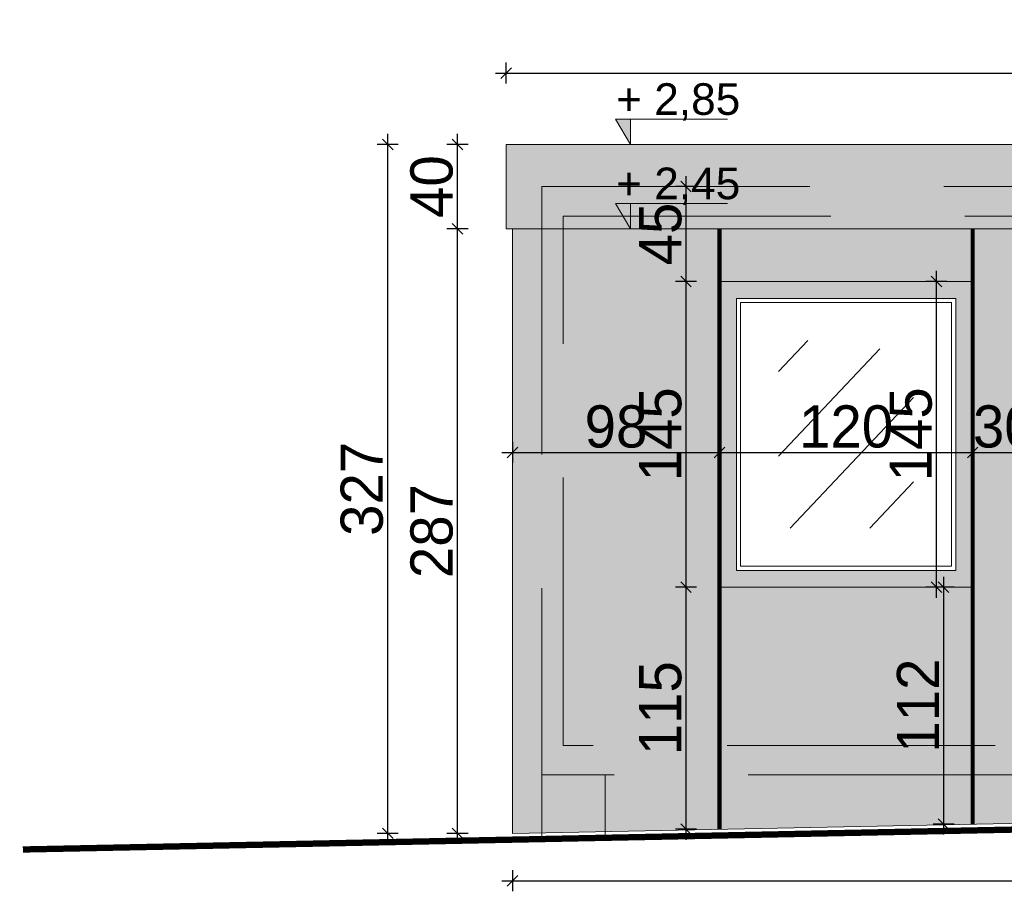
# Model space of a CAD drawing. Header units: millimetres. Extents: x 1962 to 3194, y -795 to -219.
# Tile 253 of 256: x 2843.74 to 2848.41, y -476.48 to -472.35. Entities that reach past the tile are written whole.
import ezdxf

# ---------------------------------------------------------------- set-up
doc = ezdxf.new("R2010")
doc.units = ezdxf.units.MM
doc.linetypes.add('HIDDEN', pattern=[9.525, 6.35, -3.175])
doc.layers.get('0').update_dxf_attribs({"lineweight": 5})
doc.layers.get('Defpoints').update_dxf_attribs({"lineweight": 9})
for name, color, linetype, lineweight in [('A_elewacje kolorystyka', 252, 'Continuous', 9), ('A_hidden', 137, 'HIDDEN', 9), ('A_koty wysokośc.', 53, 'Continuous', 9), ('A_obiekty trybuny', 126, 'Continuous', 9), ('A_przekrojowe', 42, 'Continuous', 9), ('A_widok', 142, 'Continuous', 9), ('A_wymiary kasetony elewacyjne', 64, 'Continuous', 9)]:
    doc.layers.add(name, color=color, linetype=linetype, lineweight=lineweight)
doc.styles.get("Standard").update_dxf_attribs({"font": 'arial.ttf'})
doc.styles.add('wymiary pzt', font='txt')
doc.dimstyles.new('wymiary detale', dxfattribs={"dimtxt": 0.2, "dimasz": 0.05, "dimexe": 0.05, "dimexo": 0, "dimgap": 0.02, "dimtad": 1, "dimdec": 0, "dimlfac": 100, "dimzin": 0, "dimtxsty": 'wymiary pzt', "dimblk": 'OBLIQUE', "dimcen": 0.1, "dimdle": 0.05, "dimadec": 1, "dimazin": 0, "dimtfac": 1, "dimtmove": 0, "dimatfit": 3, "dimfxl": 0, "dimarcsym": 0})

# ---------------------------------------------------------------- blocks, each defined once
blk = doc.blocks.new('zw$CA91')
at = {"layer": 'A_koty wysokośc.'}
h = blk.add_hatch(color=256, dxfattribs=at)
h.dxf.hatch_style = 1
h.paths.add_polyline_path([(-0.448, 0.753), (0, 0), (0, 0.753)])
blk.add_lwpolyline([(2.874, 0.753), (-0.448, 0.753), (0, 0), (0, 0.753)], dxfattribs=at)
blk = doc.blocks.new('_Oblique')
at = {"color": 0, "linetype": 'ByBlock', "lineweight": -2}
blk.add_line((-0.5, -0.5), (0.5, 0.5), dxfattribs=at)
blk = doc.blocks.new('*D333')
at = {"layer": 'A_wymiary kasetony elewacyjne', "color": 0, "lineweight": -2}
for p, q in [((2846.0776, -474.3488), (2846.0776, -474.4488)), ((2847.0596, -474.3488), (2847.0596, -474.4488)), ((2846.0276, -474.3988), (2847.1096, -474.3988))]:
    blk.add_line(p, q, dxfattribs=at)
at = {"layer": 'Defpoints', "color": 0}
for p in [(2846.0776, -473.338), (2847.0596, -473.338), (2847.0596, -474.3988)]:
    blk.add_point(p, dxfattribs=at)
at = {"layer": 'A_wymiary kasetony elewacyjne', "color": 0, "lineweight": -2, "xscale": 0.05, "yscale": 0.05, "zscale": 0.05, "rotation": 180}
blk.add_blockref('_Oblique', (2846.0776, -474.3988), dxfattribs=at)
at = {"layer": 'A_wymiary kasetony elewacyjne', "color": 0, "lineweight": -2, "xscale": 0.05, "yscale": 0.05, "zscale": 0.05}
blk.add_blockref('_Oblique', (2847.0596, -474.3988), dxfattribs=at)
at = {"layer": 'A_wymiary kasetony elewacyjne', "color": 0, "insert": (2846.5686, -474.2768), "char_height": 0.2, "attachment_point": 5, "style": 'wymiary pzt'}
blk.add_mtext('98', dxfattribs=at)
blk = doc.blocks.new('*D334')
at = {"layer": 'A_wymiary kasetony elewacyjne', "color": 0, "lineweight": -2}
for p, q in [((2847.0596, -474.3488), (2847.0596, -474.4488)), ((2848.2596, -474.3488), (2848.2596, -474.4488)), ((2847.0096, -474.3988), (2848.3096, -474.3988))]:
    blk.add_line(p, q, dxfattribs=at)
at = {"layer": 'Defpoints', "color": 0}
for p in [(2847.0596, -473.338), (2848.2596, -473.338), (2848.2596, -474.3988)]:
    blk.add_point(p, dxfattribs=at)
at = {"layer": 'A_wymiary kasetony elewacyjne', "color": 0, "lineweight": -2, "xscale": 0.05, "yscale": 0.05, "zscale": 0.05, "rotation": 180}
blk.add_blockref('_Oblique', (2847.0596, -474.3988), dxfattribs=at)
at = {"layer": 'A_wymiary kasetony elewacyjne', "color": 0, "lineweight": -2, "xscale": 0.05, "yscale": 0.05, "zscale": 0.05}
blk.add_blockref('_Oblique', (2848.2596, -474.3988), dxfattribs=at)
at = {"layer": 'A_wymiary kasetony elewacyjne', "color": 0, "insert": (2847.6596, -474.2768), "char_height": 0.2, "attachment_point": 5, "style": 'wymiary pzt'}
blk.add_mtext('120', dxfattribs=at)
blk = doc.blocks.new('*D335')
at = {"layer": 'A_wymiary kasetony elewacyjne', "color": 0, "lineweight": -2}
for p, q in [((2848.2596, -474.3488), (2848.2596, -474.4488)), ((2848.5596, -474.3488), (2848.5596, -474.4488)), ((2848.2096, -474.3988), (2848.6096, -474.3988))]:
    blk.add_line(p, q, dxfattribs=at)
at = {"layer": 'Defpoints', "color": 0}
for p in [(2848.2596, -473.338), (2848.5596, -473.338), (2848.5596, -474.3988)]:
    blk.add_point(p, dxfattribs=at)
at = {"layer": 'A_wymiary kasetony elewacyjne', "color": 0, "lineweight": -2, "xscale": 0.05, "yscale": 0.05, "zscale": 0.05, "rotation": 180}
blk.add_blockref('_Oblique', (2848.2596, -474.3988), dxfattribs=at)
at = {"layer": 'A_wymiary kasetony elewacyjne', "color": 0, "lineweight": -2, "xscale": 0.05, "yscale": 0.05, "zscale": 0.05}
blk.add_blockref('_Oblique', (2848.5596, -474.3988), dxfattribs=at)
at = {"layer": 'A_wymiary kasetony elewacyjne', "color": 0, "insert": (2848.4096, -474.2768), "char_height": 0.2, "attachment_point": 5, "style": 'wymiary pzt'}
blk.add_mtext('30', dxfattribs=at)
blk = doc.blocks.new('*D545')
at = {"layer": 'A_wymiary kasetony elewacyjne', "color": 0, "lineweight": -2}
for p, q in [((2845.8174, -476.2553), (2845.8174, -473.288)), ((2845.8674, -473.338), (2845.7674, -473.338)), ((2845.8674, -476.2053), (2845.7674, -476.2053))]:
    blk.add_line(p, q, dxfattribs=at)
at = {"layer": 'Defpoints', "color": 0}
for p in [(2845.8174, -473.338), (2846.0776, -473.338), (2846.0776, -476.2053)]:
    blk.add_point(p, dxfattribs=at)
at = {"layer": 'A_wymiary kasetony elewacyjne', "color": 0, "lineweight": -2, "xscale": 0.05, "yscale": 0.05, "zscale": 0.05}
for p, rotation in [((2845.8174, -473.338), 90), ((2845.8174, -476.2053), 270)]:
    blk.add_blockref('_Oblique', p, dxfattribs=dict(at, rotation=rotation))
at = {"layer": 'A_wymiary kasetony elewacyjne', "color": 0, "insert": (2845.6953, -474.7716), "char_height": 0.2, "attachment_point": 5, "rotation": 90, "style": 'wymiary pzt'}
blk.add_mtext('287', dxfattribs=at)
blk = doc.blocks.new('*D546')
at = {"layer": 'A_wymiary kasetony elewacyjne', "color": 0, "lineweight": -2}
for p, q in [((2845.8174, -473.388), (2845.8174, -472.888)), ((2845.8674, -472.938), (2845.7674, -472.938)), ((2845.8674, -473.338), (2845.7674, -473.338))]:
    blk.add_line(p, q, dxfattribs=at)
at = {"layer": 'Defpoints', "color": 0}
for p in [(2845.8174, -472.938), (2846.0476, -472.938), (2846.0476, -473.338)]:
    blk.add_point(p, dxfattribs=at)
at = {"layer": 'A_wymiary kasetony elewacyjne', "color": 0, "lineweight": -2, "xscale": 0.05, "yscale": 0.05, "zscale": 0.05}
for p, rotation in [((2845.8174, -472.938), 90), ((2845.8174, -473.338), 270)]:
    blk.add_blockref('_Oblique', p, dxfattribs=dict(at, rotation=rotation))
at = {"layer": 'A_wymiary kasetony elewacyjne', "color": 0, "insert": (2845.6953, -473.138), "char_height": 0.2, "attachment_point": 5, "rotation": 90, "style": 'wymiary pzt'}
blk.add_mtext('40', dxfattribs=at)
blk = doc.blocks.new('*D547')
at = {"layer": 'A_wymiary kasetony elewacyjne', "color": 0, "lineweight": -2}
for p, q in [((2845.4865, -476.2553), (2845.4865, -472.888)), ((2845.5365, -472.938), (2845.4365, -472.938)), ((2845.5365, -476.2053), (2845.4365, -476.2053))]:
    blk.add_line(p, q, dxfattribs=at)
at = {"layer": 'Defpoints', "color": 0}
for p in [(2845.4865, -472.938), (2846.0776, -472.938), (2846.0776, -476.2053)]:
    blk.add_point(p, dxfattribs=at)
at = {"layer": 'A_wymiary kasetony elewacyjne', "color": 0, "lineweight": -2, "xscale": 0.05, "yscale": 0.05, "zscale": 0.05}
for p, rotation in [((2845.4865, -472.938), 90), ((2845.4865, -476.2053), 270)]:
    blk.add_blockref('_Oblique', p, dxfattribs=dict(at, rotation=rotation))
at = {"layer": 'A_wymiary kasetony elewacyjne', "color": 0, "insert": (2845.3645, -474.5716), "char_height": 0.2, "attachment_point": 5, "rotation": 90, "style": 'wymiary pzt'}
blk.add_mtext('327', dxfattribs=at)
blk = doc.blocks.new('*D551')
at = {"layer": 'A_wymiary kasetony elewacyjne', "color": 0, "lineweight": -2}
for p, q in [((2846.9008, -476.2356), (2846.9008, -474.988)), ((2846.9508, -475.038), (2846.8508, -475.038)), ((2846.9508, -476.1856), (2846.8508, -476.1856))]:
    blk.add_line(p, q, dxfattribs=at)
at = {"layer": 'Defpoints', "color": 0}
for p in [(2846.9008, -475.038), (2847.0596, -475.038), (2847.0596, -476.1856)]:
    blk.add_point(p, dxfattribs=at)
at = {"layer": 'A_wymiary kasetony elewacyjne', "color": 0, "lineweight": -2, "xscale": 0.05, "yscale": 0.05, "zscale": 0.05}
for p, rotation in [((2846.9008, -475.038), 89.99999999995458), ((2846.9008, -476.1856), 269.9999999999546)]:
    blk.add_blockref('_Oblique', p, dxfattribs=dict(at, rotation=rotation))
at = {"layer": 'A_wymiary kasetony elewacyjne', "color": 0, "insert": (2846.7798, -475.6118), "char_height": 0.2, "attachment_point": 5, "rotation": 90, "style": 'wymiary pzt'}
blk.add_mtext('115', dxfattribs=at)
blk = doc.blocks.new('*D552')
at = {"layer": 'A_wymiary kasetony elewacyjne', "color": 0, "lineweight": -2}
for p, q in [((2846.9008, -475.088), (2846.9008, -473.538)), ((2846.9508, -473.588), (2846.8508, -473.588)), ((2846.9508, -475.038), (2846.8508, -475.038))]:
    blk.add_line(p, q, dxfattribs=at)
at = {"layer": 'Defpoints', "color": 0}
for p in [(2846.9008, -473.588), (2847.0596, -473.588), (2847.0596, -475.038)]:
    blk.add_point(p, dxfattribs=at)
at = {"layer": 'A_wymiary kasetony elewacyjne', "color": 0, "lineweight": -2, "xscale": 0.05, "yscale": 0.05, "zscale": 0.05}
for p, rotation in [((2846.9008, -473.588), 89.9999999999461), ((2846.9008, -475.038), 269.9999999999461)]:
    blk.add_blockref('_Oblique', p, dxfattribs=dict(at, rotation=rotation))
at = {"layer": 'A_wymiary kasetony elewacyjne', "color": 0, "insert": (2846.7798, -474.313), "char_height": 0.2, "attachment_point": 5, "rotation": 90, "style": 'wymiary pzt'}
blk.add_mtext('145', dxfattribs=at)
blk = doc.blocks.new('*D553')
at = {"layer": 'A_wymiary kasetony elewacyjne', "color": 0, "lineweight": -2}
for p, q in [((2846.9008, -473.638), (2846.9008, -473.088)), ((2846.9508, -473.138), (2846.8508, -473.138)), ((2846.9508, -473.588), (2846.8508, -473.588))]:
    blk.add_line(p, q, dxfattribs=at)
at = {"layer": 'Defpoints', "color": 0}
for p in [(2846.9008, -473.138), (2847.0596, -473.138), (2847.0596, -473.588)]:
    blk.add_point(p, dxfattribs=at)
at = {"layer": 'A_wymiary kasetony elewacyjne', "color": 0, "lineweight": -2, "xscale": 0.05, "yscale": 0.05, "zscale": 0.05}
for p, rotation in [((2846.9008, -473.138), 89.9999999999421), ((2846.9008, -473.588), 269.9999999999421)]:
    blk.add_blockref('_Oblique', p, dxfattribs=dict(at, rotation=rotation))
at = {"layer": 'A_wymiary kasetony elewacyjne', "color": 0, "insert": (2846.7798, -473.363), "char_height": 0.2, "attachment_point": 5, "rotation": 90, "style": 'wymiary pzt'}
blk.add_mtext('45', dxfattribs=at)
blk = doc.blocks.new('*D554')
at = {"layer": 'A_wymiary kasetony elewacyjne', "color": 0, "lineweight": -2}
for p, q in [((2848.1217, -474.988), (2848.1217, -476.2115)), ((2848.1717, -475.038), (2848.0717, -475.038)), ((2848.1717, -476.1615), (2848.0717, -476.1615))]:
    blk.add_line(p, q, dxfattribs=at)
at = {"layer": 'Defpoints', "color": 0}
for p in [(2848.2596, -475.038), (2848.1217, -476.1615), (2848.2596, -476.1615)]:
    blk.add_point(p, dxfattribs=at)
at = {"layer": 'A_wymiary kasetony elewacyjne', "color": 0, "lineweight": -2, "xscale": 0.05, "yscale": 0.05, "zscale": 0.05}
for p, rotation in [((2848.1217, -475.038), 89.99999999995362), ((2848.1217, -476.1615), 269.9999999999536)]:
    blk.add_blockref('_Oblique', p, dxfattribs=dict(at, rotation=rotation))
at = {"layer": 'A_wymiary kasetony elewacyjne', "color": 0, "insert": (2848.0006, -475.5997), "char_height": 0.2, "attachment_point": 5, "rotation": 90, "style": 'wymiary pzt'}
blk.add_mtext('112', dxfattribs=at)
blk = doc.blocks.new('*D648')
at = {"layer": 'A_wymiary kasetony elewacyjne', "color": 0, "lineweight": -2}
for p, q in [((2846.0476, -472.6497), (2846.0476, -472.5497)), ((2861.0616, -472.6497), (2861.0616, -472.5497)), ((2845.9976, -472.5997), (2861.1116, -472.5997))]:
    blk.add_line(p, q, dxfattribs=at)
at = {"layer": 'Defpoints', "color": 0}
for p in [(2861.0616, -472.5997), (2846.0476, -472.938), (2861.0616, -472.938)]:
    blk.add_point(p, dxfattribs=at)
at = {"layer": 'A_wymiary kasetony elewacyjne', "color": 0, "lineweight": -2, "xscale": 0.05, "yscale": 0.05, "zscale": 0.05}
for p, rotation in [((2846.0476, -472.5997), 180.0000000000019), ((2861.0616, -472.5997), 1.952310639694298e-12)]:
    blk.add_blockref('_Oblique', p, dxfattribs=dict(at, rotation=rotation))
at = {"layer": 'A_wymiary kasetony elewacyjne', "color": 0, "insert": (2853.5546, -472.4776), "char_height": 0.2, "attachment_point": 5, "style": 'wymiary pzt'}
blk.add_mtext('1501', dxfattribs=at)
blk = doc.blocks.new('*D649')
at = {"layer": 'A_wymiary kasetony elewacyjne', "color": 0, "lineweight": -2}
for p, q in [((2846.0776, -476.3802), (2846.0776, -476.4802)), ((2861.0316, -476.3802), (2861.0316, -476.4802)), ((2846.0276, -476.4302), (2861.0816, -476.4302))]:
    blk.add_line(p, q, dxfattribs=at)
at = {"layer": 'Defpoints', "color": 0}
for p in [(2846.0776, -476.2053), (2861.0316, -476.2053), (2861.0316, -476.4302)]:
    blk.add_point(p, dxfattribs=at)
at = {"layer": 'A_wymiary kasetony elewacyjne', "color": 0, "lineweight": -2, "xscale": 0.05, "yscale": 0.05, "zscale": 0.05}
for p, rotation in [((2846.0776, -476.4302), 180.0000000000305), ((2861.0316, -476.4302), 3.049112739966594e-11)]:
    blk.add_blockref('_Oblique', p, dxfattribs=dict(at, rotation=rotation))
at = {"layer": 'A_wymiary kasetony elewacyjne', "color": 0, "insert": (2853.5546, -476.3081), "char_height": 0.2, "attachment_point": 5, "style": 'wymiary pzt'}
blk.add_mtext('1495', dxfattribs=at)
blk = doc.blocks.new('*D1236')
at = {"layer": 'A_wymiary kasetony elewacyjne', "color": 0, "lineweight": -2}
for p, q in [((2848.0879, -475.088), (2848.0879, -473.538)), ((2848.1379, -473.588), (2848.0379, -473.588)), ((2848.1379, -475.038), (2848.0379, -475.038))]:
    blk.add_line(p, q, dxfattribs=at)
at = {"layer": 'Defpoints', "color": 0}
for p in [(2848.0879, -473.588), (2848.2604, -473.588), (2848.2604, -475.038)]:
    blk.add_point(p, dxfattribs=at)
at = {"layer": 'A_wymiary kasetony elewacyjne', "color": 0, "lineweight": -2, "xscale": 0.05, "yscale": 0.05, "zscale": 0.05}
for p, rotation in [((2848.0879, -473.588), 90.00000000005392), ((2848.0879, -475.038), 270.0000000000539)]:
    blk.add_blockref('_Oblique', p, dxfattribs=dict(at, rotation=rotation))
at = {"layer": 'A_wymiary kasetony elewacyjne', "color": 0, "insert": (2847.9669, -474.313), "char_height": 0.2, "attachment_point": 5, "rotation": 90, "style": 'wymiary pzt'}
blk.add_mtext('145', dxfattribs=at)

msp = doc.modelspace()

# ---------------------------------------------------------------- hatches: boundary and pattern name
at = {"layer": 'A_elewacje kolorystyka'}
h = msp.add_hatch(color=256, dxfattribs=at)
h.dxf.hatch_style = 1
h.paths.add_polyline_path([(2846.0476, -472.938), (2861.0616, -472.938), (2861.0616, -473.338), (2861.0316, -473.338), (2860.6956, -473.338), (2860.5556, -473.338), (2858.1376, -473.338), (2857.9976, -473.338), (2846.5536, -473.338), (2846.4136, -473.338), (2846.0776, -473.338), (2846.0476, -473.338)])
h = msp.add_hatch(color=9, dxfattribs=at)
h.dxf.hatch_style = 1
h.paths.add_polyline_path([(2851.1796, -473.588), (2851.1796, -475.788), (2851.1796, -475.9707), (2851.1796, -476.1029), (2852.1256, -476.0839), (2852.2756, -476.0809), (2852.2756, -473.338), (2851.1796, -473.338)])
h.paths.add_polyline_path([(2852.2756, -476.0809), (2852.4256, -476.0779), (2853.3716, -476.0589), (2853.3716, -475.9385), (2853.3716, -475.788), (2853.3716, -473.588), (2853.3716, -473.338), (2852.2756, -473.338)])
h.paths.add_polyline_path([(2846.0776, -476.2053), (2846.2176, -476.2025), (2847.0596, -476.1856), (2847.0596, -475.038), (2847.0596, -473.588), (2847.0596, -473.338), (2846.0776, -473.338)])
h.paths.add_polyline_path([(2857.4916, -473.588), (2857.4916, -475.038), (2857.4916, -475.9762), (2858.2436, -475.9611), (2858.4916, -475.9562), (2858.4916, -473.338), (2857.4916, -473.338)])
h.paths.add_polyline_path([(2859.4916, -475.9361), (2859.8948, -475.928), (2860.4916, -475.916), (2860.4916, -473.338), (2859.4916, -473.338)])
h.paths.add_polyline_path([(2858.4916, -475.9562), (2858.5436, -475.9551), (2859.4916, -475.9361), (2859.4916, -473.338), (2858.4916, -473.338)])
h.paths.add_polyline_path([(2860.4916, -475.916), (2860.8916, -475.908), (2861.0316, -475.9052), (2861.0316, -473.338), (2860.4916, -473.338)])
h.paths.add_polyline_path([(2848.2596, -476.1615), (2848.2596, -475.038), (2847.0596, -475.038), (2847.0596, -476.1856)])
h.paths.add_polyline_path([(2849.7596, -476.1314), (2849.7596, -475.038), (2848.5596, -475.038), (2848.5596, -476.1555)])
h.paths.add_polyline_path([(2849.7596, -473.588), (2849.7596, -475.038), (2849.7596, -476.1314), (2850.1596, -476.1234), (2850.1596, -475.9707), (2850.1596, -475.788), (2850.1596, -473.588), (2850.1596, -473.338), (2849.7596, -473.338)])
h.paths.add_polyline_path([(2854.3916, -473.588), (2854.3916, -475.788), (2854.3916, -475.9385), (2854.3916, -476.0384), (2854.7916, -476.0304), (2854.7916, -475.038), (2854.7916, -473.588), (2854.7916, -473.338), (2854.3916, -473.338)])
h.paths.add_polyline_path([(2855.9916, -476.0063), (2855.9916, -475.038), (2854.7916, -475.038), (2854.7916, -476.0304)])
h.paths.add_polyline_path([(2857.4916, -475.9762), (2857.4916, -475.038), (2856.2916, -475.038), (2856.2916, -476.0003)])
h.paths.add_polyline_path([(2848.2596, -473.588), (2848.2596, -475.038), (2848.2596, -476.1615), (2848.5596, -476.1555), (2848.5596, -475.038), (2848.5596, -473.588), (2848.5596, -473.338), (2848.2596, -473.338)])
h.paths.add_polyline_path([(2855.9916, -473.588), (2855.9916, -475.038), (2855.9916, -476.0063), (2856.2916, -476.0003), (2856.2916, -475.038), (2856.2916, -473.588), (2856.2916, -473.338), (2855.9916, -473.338)])
h.paths.add_polyline_path([(2847.0596, -473.588), (2848.2596, -473.588), (2848.2596, -473.338), (2847.0596, -473.338)])
h.paths.add_polyline_path([(2856.2916, -473.588), (2857.4916, -473.588), (2857.4916, -473.338), (2856.2916, -473.338)])
h.paths.add_polyline_path([(2848.5596, -473.588), (2849.7596, -473.588), (2849.7596, -473.338), (2848.5596, -473.338)])
h.paths.add_polyline_path([(2854.7916, -473.588), (2855.9916, -473.588), (2855.9916, -473.338), (2854.7916, -473.338)])
h.paths.add_polyline_path([(2850.1596, -473.588), (2851.1796, -473.588), (2851.1796, -473.338), (2850.1596, -473.338)])
h.paths.add_polyline_path([(2853.3716, -473.588), (2854.3916, -473.588), (2854.3916, -473.338), (2853.3716, -473.338)])
h = msp.add_hatch(color=251, dxfattribs=at)
h.dxf.hatch_style = 1
h.paths.add_polyline_path([(2850.1596, -473.588), (2851.1796, -473.588), (2851.1796, -475.788), (2851.1196, -475.788), (2851.1196, -473.648), (2850.2196, -473.648), (2850.2196, -475.788), (2850.1596, -475.788)])
h.paths.add_polyline_path([(2853.3716, -475.788), (2853.3716, -473.588), (2854.3916, -473.588), (2854.3916, -475.788), (2854.3316, -475.788), (2854.3316, -473.648), (2853.4316, -473.648), (2853.4316, -475.788)])
h.paths.add_polyline_path([(2851.1196, -475.788), (2851.1196, -473.648), (2850.2196, -473.648), (2850.2196, -475.788)])
h.paths.add_polyline_path([(2850.2596, -475.708), (2850.2596, -473.688), (2851.0796, -473.688), (2851.0796, -475.708)], flags=16)
h.paths.add_polyline_path([(2850.2896, -474.718), (2850.2896, -475.678), (2851.0496, -475.678), (2851.0496, -474.718)], flags=0)
h.paths.add_polyline_path([(2850.2896, -474.658), (2850.2896, -473.718), (2851.0496, -473.718), (2851.0496, -474.658)], flags=0)
h.paths.add_polyline_path([(2850.8792, -474.668), (2850.8792, -474.698), (2851.0292, -474.698), (2851.0292, -474.668)], flags=0)
h.paths.add_polyline_path([(2854.3316, -475.788), (2854.3316, -473.648), (2853.4316, -473.648), (2853.4316, -475.788)])
h.paths.add_polyline_path([(2853.4716, -475.708), (2853.4716, -473.688), (2854.2916, -473.688), (2854.2916, -475.708)], flags=16)
h.paths.add_polyline_path([(2853.5016, -475.678), (2853.5016, -474.718), (2854.2616, -474.718), (2854.2616, -475.678)], flags=0)
h.paths.add_polyline_path([(2853.5016, -473.718), (2853.5016, -474.658), (2854.2616, -474.658), (2854.2616, -473.718)], flags=0)
h.paths.add_polyline_path([(2853.522, -474.668), (2853.522, -474.698), (2853.672, -474.698), (2853.672, -474.668)], flags=0)
h.paths.add_polyline_path([(2847.0596, -473.588), (2847.0596, -475.038), (2848.2596, -475.038), (2848.2596, -473.588)])
h.paths.add_polyline_path([(2847.1396, -473.668), (2847.1396, -474.958), (2848.1796, -474.958), (2848.1796, -473.668)], flags=16)
h.paths.add_polyline_path([(2847.1596, -473.688), (2847.1596, -474.938), (2848.1596, -474.938), (2848.1596, -473.688)], flags=0)
h.paths.add_polyline_path([(2848.5596, -473.588), (2848.5596, -475.038), (2849.7596, -475.038), (2849.7596, -473.588)])
h.paths.add_polyline_path([(2848.6396, -473.668), (2848.6396, -474.958), (2849.6796, -474.958), (2849.6796, -473.668)], flags=16)
h.paths.add_polyline_path([(2848.6596, -473.688), (2848.6596, -474.938), (2849.6596, -474.938), (2849.6596, -473.688)], flags=0)
h.paths.add_polyline_path([(2854.7916, -475.038), (2854.7916, -473.588), (2855.9916, -473.588), (2855.9916, -475.038)])
h.paths.add_polyline_path([(2854.8716, -473.668), (2854.8716, -474.958), (2855.9116, -474.958), (2855.9116, -473.668)], flags=16)
h.paths.add_polyline_path([(2854.8916, -473.688), (2854.8916, -474.938), (2855.8916, -474.938), (2855.8916, -473.688)], flags=0)
h.paths.add_polyline_path([(2856.2916, -475.038), (2856.2916, -473.588), (2857.4916, -473.588), (2857.4916, -475.038)])
h.paths.add_polyline_path([(2856.3716, -473.668), (2856.3716, -474.958), (2857.4116, -474.958), (2857.4116, -473.668)], flags=16)
h.paths.add_polyline_path([(2856.3916, -473.688), (2856.3916, -474.938), (2857.3916, -474.938), (2857.3916, -473.688)], flags=0)
h.paths.add_polyline_path([(2851.1796, -476.1329), (2851.1796, -476.1029), (2851.1796, -475.9707), (2850.1596, -475.9707), (2850.1596, -476.1234), (2850.1596, -476.1534)])
h.paths.add_polyline_path([(2850.1596, -475.9707), (2851.1796, -475.9707), (2851.1796, -475.788), (2851.1196, -475.788), (2850.2196, -475.788), (2850.1596, -475.788)])
h.paths.add_polyline_path([(2853.3716, -475.9385), (2854.3916, -475.9385), (2854.3916, -475.788), (2854.3316, -475.788), (2853.4316, -475.788), (2853.3716, -475.788)])
h.paths.add_polyline_path([(2854.3916, -476.0684), (2854.3916, -476.0384), (2854.3916, -475.9385), (2853.3716, -475.9385), (2853.3716, -476.0589), (2853.3716, -476.0889)])

# ---------------------------------------------------------------- linework, layer by layer
at = {"layer": 'A_elewacje kolorystyka', "color": 251, "const_width": 0.02}
for points in [[(2847.0596, -476.1856), (2847.0596, -473.338)], [(2848.2596, -476.1615), (2848.2596, -473.338)]]:
    msp.add_lwpolyline(points, dxfattribs=at)
at = {"layer": 'A_hidden', "ltscale": 0.2}
for p, q in [((2846.2176, -473.138), (2860.8916, -473.138)), ((2846.2176, -473.138), (2846.2176, -475.928)), ((2859.8948, -475.928), (2846.2176, -475.928))]:
    msp.add_line(p, q, dxfattribs=at)
msp.add_lwpolyline([(2852.1756, -475.788), (2846.3176, -475.788), (2846.3176, -473.278), (2852.1756, -473.278)], close=True, dxfattribs=at)
msp.add_lwpolyline([(2846.2176, -476.2025), (2846.2176, -475.928), (2846.5176, -475.928), (2846.5176, -476.1964)], dxfattribs=at)
at = {"layer": 'A_obiekty trybuny'}
for p, q in [((2847.4789, -473.868), (2847.3396, -474.0156)), ((2847.8196, -473.907), (2847.3396, -474.4159)), ((2847.9796, -474.1376), (2847.3945, -474.758)), ((2847.9796, -474.5379), (2847.772, -474.758))]:
    msp.add_line(p, q, dxfattribs=at)
at = {"layer": 'A_przekrojowe', "const_width": 0.03}
msp.add_lwpolyline([(2864.0606, -475.8744), (2843.7567, -476.2818)], dxfattribs=at)
at = {"layer": 'A_widok'}
for p, q in [((2846.0476, -472.938), (2846.0476, -473.338)), ((2846.0476, -472.938), (2861.0616, -472.938)), ((2846.0476, -473.338), (2861.0616, -473.338)), ((2846.0776, -473.338), (2846.0776, -476.2053)), ((2850.1596, -476.1234), (2846.0776, -476.2053))]:
    msp.add_line(p, q, dxfattribs=at)
for points in [[(2848.2596, -473.588), (2847.0596, -473.588), (2847.0596, -475.038), (2848.2596, -475.038)], [(2848.1796, -473.668), (2847.1396, -473.668), (2847.1396, -474.958), (2848.1796, -474.958)], [(2848.1596, -473.688), (2847.1596, -473.688), (2847.1596, -474.938), (2848.1596, -474.938)]]:
    msp.add_lwpolyline(points, close=True, dxfattribs=at)
msp.add_lwpolyline([(2846.2176, -476.2025), (2846.2176, -476.2264), (2846.5176, -476.2264), (2846.5176, -476.1964)], dxfattribs=at)

# ---------------------------------------------------------------- block references
at = {"layer": 'A_koty wysokośc.', "xscale": 0.16, "yscale": 0.16, "zscale": 0.16, "rotation": 359.9999999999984}
for p in [(2846.6376, -472.938), (2846.6376, -473.338)]:
    msp.add_blockref('zw$CA91', p, dxfattribs=at)

# ---------------------------------------------------------------- texts
at = {"layer": 'A_koty wysokośc.', "char_height": 0.15, "width": 1.778312, "attachment_point": 4}
for s, insert in [('+ 2,85', (2846.5695, -472.7368)), ('+ 2,45', (2846.5695, -473.1368))]:
    msp.add_mtext(s, dxfattribs=dict(at, insert=insert))

# ---------------------------------------------------------------- dimensions: what is measured, and where the dimension line sits
at = {"layer": 'A_wymiary kasetony elewacyjne'}
for p1, p2, distance, picture, middle in [((2846.0476, -472.938), (2861.0616, -472.938), 0.3383, '*D648', (2853.5546, -472.4776)), ((2846.0776, -476.2053), (2846.0776, -472.938), 0.5911, '*D547', (2845.3645, -474.5716)), ((2846.0476, -473.338), (2846.0476, -472.938), 0.2302, '*D546', (2845.6953, -473.138)), ((2846.0776, -476.2053), (2846.0776, -473.338), 0.2602, '*D545', (2845.6953, -474.7716)), ((2847.0596, -476.1856), (2847.0596, -475.038), 0.1588, '*D551', (2846.7798, -475.6118)), ((2848.2596, -475.038), (2848.2596, -476.1615), -0.1379, '*D554', (2848.0006, -475.5997)), ((2846.0776, -476.2053), (2861.0316, -476.2053), -0.2249, '*D649', (2853.5546, -476.3081))]:
    dim = msp.add_aligned_dim(p1=p1, p2=p2, distance=distance, dimstyle='wymiary detale', dxfattribs=at)
    dim.commit()
    dim.dimension.update_dxf_attribs({"geometry": picture, "text_midpoint": middle})
for base, p1, p2, picture, middle in [((2846.9008, -473.138), (2847.0596, -473.588), (2847.0596, -473.138), '*D553', (2846.7798, -473.363)), ((2846.9008, -473.588), (2847.0596, -475.038), (2847.0596, -473.588), '*D552', (2846.7798, -474.313))]:
    dim = msp.add_linear_dim(base=base, p1=p1, p2=p2, angle=90, dimstyle='wymiary detale', override={"dimtmove": 1}, dxfattribs=at)
    dim.commit()
    dim.dimension.update_dxf_attribs({"geometry": picture, "text_midpoint": middle})
for base, p1, p2, picture, middle in [((2847.0596, -474.3988), (2846.0776, -473.338), (2847.0596, -473.338), '*D333', (2846.5686, -474.2768)), ((2848.2596, -474.3988), (2847.0596, -473.338), (2848.2596, -473.338), '*D334', (2847.6596, -474.2768)), ((2848.5596, -474.3988), (2848.2596, -473.338), (2848.5596, -473.338), '*D335', (2848.4096, -474.2768))]:
    dim = msp.add_linear_dim(base=base, p1=p1, p2=p2, dimstyle='wymiary detale', override={"dimtmove": 1}, dxfattribs=at)
    dim.commit()
    dim.dimension.update_dxf_attribs({"geometry": picture, "text_midpoint": middle})
dim = msp.add_aligned_dim(p1=(2848.2604, -475.038), p2=(2848.2604, -473.588), distance=0.1725, dimstyle='wymiary detale', override={"dimblk": 'Oblique', "dimtmove": 1}, dxfattribs=at)
dim.commit()
dim.dimension.update_dxf_attribs({"geometry": '*D1236', "text_midpoint": (2847.9669, -474.313)})

doc.saveas('drawing.dxf')
